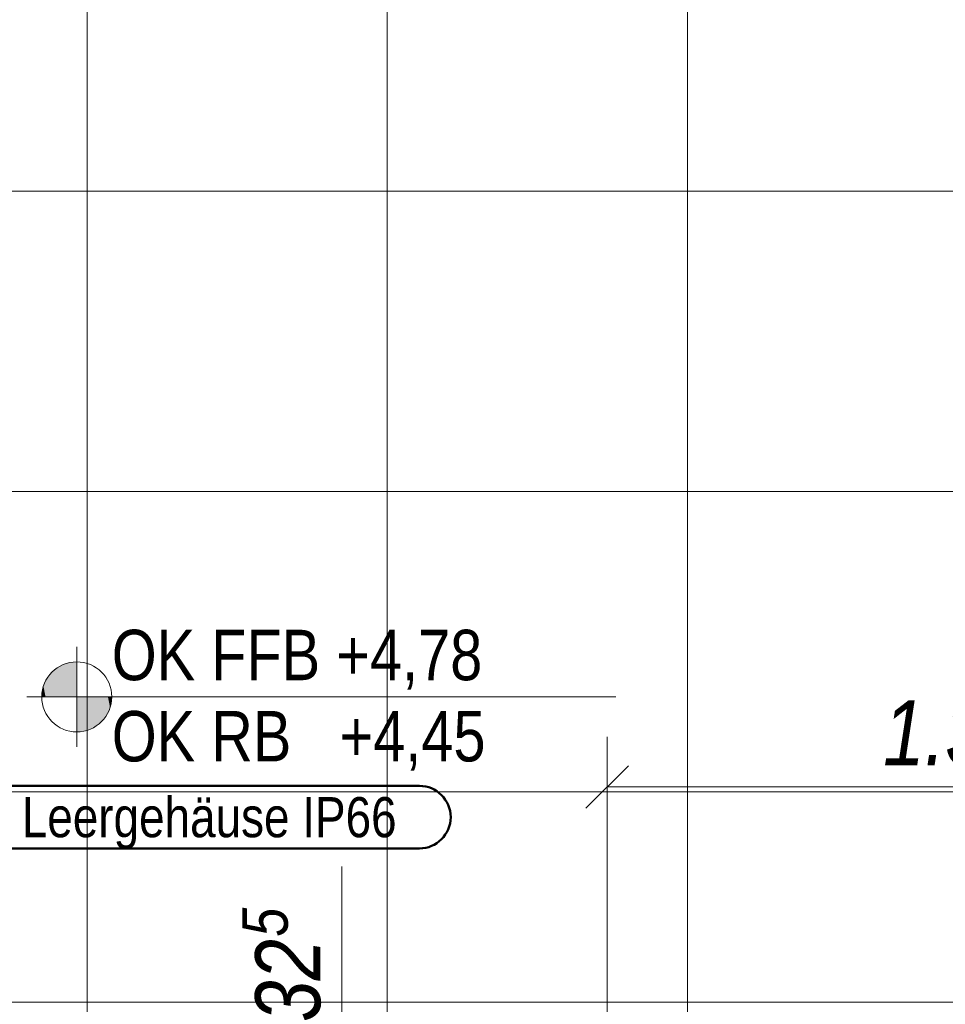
# Model space of a CAD drawing. Extents: x -620 to 300, y 62 to 1112.
# Tile 51 of 235: x -429 to -392, y 219 to 259. Entities that reach past the tile are written whole.
import ezdxf
from ezdxf.lldxf.tags import DXFTag

# ---------------------------------------------------------------- set-up
doc = ezdxf.new("R2010")
doc.units = 0
doc.layers.get('0').update_dxf_attribs({"lineweight": 13})
doc.layers.add('00_E_ST_Handlaufleuchte_Bem', color=7, linetype='Continuous', lineweight=5, true_color=0x7d7d00)
doc.layers.add('60- 61 allgemeine Ausstattung- 4 Terrassen', color=9, linetype='Continuous', lineweight=9, true_color=0x808080)
for name, color, linetype, lineweight in [('70 -71 Achsen- 1 Gebäudeachsen', 7, 'STRICHPUNKT2-A06CPVE5L0', 18), ('70 -72 Beschriftung- 5 Höhenkoten-A06CPVE2L0', 7, 'Continuous', 15), ('ConnectionPoints', 7, 'Continuous', 50)]:
    doc.layers.add(name, color=color, linetype=linetype, lineweight=lineweight)
doc.styles.get("Standard").update_dxf_attribs({"font": 'ARIALN.TTF'})
tags = doc.linetypes.add('STRICHPUNKT2-A06CPVE5L0', pattern=[12.7, 6.35, -3.175, 0, -3.175]).pattern_tags.tags
tags[10:11] = [DXFTag(74, 4), DXFTag(75, 0), DXFTag(340, '0'), DXFTag(46, 0.0), DXFTag(50, 0.0), DXFTag(44, 0.0), DXFTag(45, 0.0)]
tags[8:9] = [DXFTag(74, 4), DXFTag(75, 0), DXFTag(340, '0'), DXFTag(46, 0.0), DXFTag(50, 0.0), DXFTag(44, 0.0), DXFTag(45, 0.0)]
tags[6:7] = [DXFTag(74, 4), DXFTag(75, 0), DXFTag(340, '0'), DXFTag(46, 0.0), DXFTag(50, 0.0), DXFTag(44, 0.0), DXFTag(45, 0.0)]
tags[4:5] = [DXFTag(74, 4), DXFTag(75, 0), DXFTag(340, '0'), DXFTag(46, 0.0), DXFTag(50, 0.0), DXFTag(44, 0.0), DXFTag(45, 0.0)]

# ---------------------------------------------------------------- blocks, each defined once
blk = doc.blocks.new('Referenz-A06CPVE6L0')
at = {"layer": '60- 61 allgemeine Ausstattung- 4 Terrassen', "color": 0}
for p, q in [((-426.166, 263.853), (-426.166, 211.653)), ((-414.166, 263.853), (-414.166, 211.653)), ((-402.166, 263.853), (-402.166, 214.053)), ((-138.159, 251.853), (-443.639, 251.853)), ((-138.159, 239.853), (-443.639, 239.853)), ((-138.159, 227.853), (-443.639, 227.853))]:
    blk.add_line(p, q, dxfattribs=at)
at = {"layer": '70 -71 Achsen- 1 Gebäudeachsen', "color": 0, "linetype": 'STRICHPUNKT2-A06CPVE5L0', "ltscale": 0.18}
blk.add_line((-538.631, 219.453), (76.595, 219.453), dxfattribs=at)
at = {"layer": '70 -72 Beschriftung- 5 Höhenkoten-A06CPVE2L0', "color": 0, "linetype": 'Continuous', "ltscale": 0.15}
for p, q in [((-426.579, 229.653), (-426.579, 233.653)), ((-426.579, 231.653), (-426.579, 233.053)), ((-426.579, 233.053), (-426.579, 231.653)), ((-428.579, 231.653), (-405.025, 231.653)), ((-427.979, 231.653), (-426.579, 231.653)), ((-426.579, 231.653), (-427.979, 231.653)), ((-425.179, 231.653), (-426.579, 231.653)), ((-426.579, 231.653), (-426.579, 230.253)), ((-426.579, 231.653), (-425.179, 231.653)), ((-426.579, 230.253), (-426.579, 231.653))]:
    blk.add_line(p, q, dxfattribs=at)
for major_axis in [(0, 1.4), (1.4, 0), (-1.4, 0), (0, -1.4)]:
    blk.add_ellipse((-426.579, 231.653), major_axis=major_axis, ratio=1, start_param=0, end_param=1.570796, dxfattribs=at)
at = {"layer": '70 -72 Beschriftung- 5 Höhenkoten-A06CPVE2L0', "color": 0, "lineweight": 0}
for points in [[(-427.214, 231.653), (-427.401, 232.786), (-427.214, 232.901)], [(-427.011, 231.653), (-427.214, 232.901), (-427.011, 232.985)], [(-427.214, 231.653), (-427.214, 232.901), (-427.011, 231.653)], [(-426.798, 231.653), (-427.011, 232.985), (-426.798, 233.036)], [(-427.011, 231.653), (-427.011, 232.985), (-426.798, 231.653)], [(-426.579, 231.653), (-426.798, 233.036), (-426.579, 233.053)], [(-426.798, 231.653), (-426.798, 233.036), (-426.579, 231.653)], [(-427.568, 231.653), (-427.711, 232.476), (-427.568, 232.643)], [(-427.401, 231.653), (-427.568, 232.643), (-427.401, 232.786)], [(-427.568, 231.653), (-427.568, 232.643), (-427.401, 231.653)], [(-427.401, 231.653), (-427.401, 232.786), (-427.214, 231.653)], [(-427.826, 231.653), (-427.91, 232.086), (-427.826, 232.289)], [(-427.711, 231.653), (-427.826, 232.289), (-427.711, 232.476)], [(-427.826, 231.653), (-427.826, 232.289), (-427.711, 231.653)], [(-427.711, 231.653), (-427.711, 232.476), (-427.568, 231.653)], [(-427.961, 231.653), (-427.979, 231.653), (-427.961, 231.872)], [(-427.91, 231.653), (-427.961, 231.872), (-427.91, 232.086)], [(-427.961, 231.653), (-427.961, 231.872), (-427.91, 231.653)], [(-427.91, 231.653), (-427.91, 232.086), (-427.826, 231.653)], [(-426.579, 230.253), (-426.579, 231.653), (-426.36, 230.271)], [(-426.36, 230.271), (-426.579, 231.653), (-426.36, 231.653)], [(-426.36, 230.271), (-426.36, 231.653), (-426.146, 230.322)], [(-426.146, 230.322), (-426.36, 231.653), (-426.146, 231.653)], [(-426.146, 230.322), (-426.146, 231.653), (-425.943, 230.406)], [(-425.943, 230.406), (-426.146, 231.653), (-425.943, 231.653)], [(-425.943, 230.406), (-425.943, 231.653), (-425.756, 230.521)], [(-425.756, 230.521), (-425.943, 231.653), (-425.756, 231.653)], [(-425.756, 230.521), (-425.756, 231.653), (-425.589, 230.663)], [(-425.589, 230.663), (-425.756, 231.653), (-425.589, 231.653)], [(-425.589, 230.663), (-425.589, 231.653), (-425.446, 230.831)], [(-425.446, 230.831), (-425.589, 231.653), (-425.446, 231.653)], [(-425.446, 230.831), (-425.446, 231.653), (-425.331, 231.018)], [(-425.331, 231.018), (-425.446, 231.653), (-425.331, 231.653)], [(-425.331, 231.018), (-425.331, 231.653), (-425.247, 231.221)], [(-425.247, 231.221), (-425.331, 231.653), (-425.247, 231.653)], [(-425.247, 231.221), (-425.247, 231.653), (-425.196, 231.434)], [(-425.196, 231.434), (-425.247, 231.653), (-425.196, 231.653)], [(-425.196, 231.434), (-425.196, 231.653), (-425.179, 231.653)]]:
    blk.add_solid(points, dxfattribs=at)
at = {"layer": '70 -72 Beschriftung- 5 Höhenkoten-A06CPVE2L0', "color": 0, "linetype": 'Continuous', "ltscale": 0.15, "char_height": 2.01377, "attachment_point": 1}
for s, insert in [('{\\fArial Narrow;OK FFB +4,78}', (-425.179, 234.333)), ('{\\fArial Narrow;OK RB   +4,45}', (-425.179, 231.088))]:
    blk.add_mtext(s, dxfattribs=dict(at, insert=insert))
blk = doc.blocks.new('Maß-A06CPVEYL0')
at = {"color": 0, "linetype": 'ByBlock', "lineweight": -2, "ltscale": 0.13}
for p, q in [((-415.979, 205.259), (-415.979, 224.873)), ((-415.13, 214.305), (-416.827, 216.002)), ((-417.979, 215.153), (-405.979, 215.153)), ((-415.13, 207.805), (-416.827, 209.502)), ((-417.979, 208.653), (-405.979, 208.653))]:
    blk.add_line(p, q, dxfattribs=at)
at = {"color": 0, "linetype": 'ByBlock', "lineweight": -2, "ltscale": 0.13, "attachment_point": 1, "rotation": 90}
for s, insert, char_height in [('{\\fArial Narrow|b0|i1;5}', (-419.965, 222.068), 1.82), ('{\\fArial Narrow|b0|i1;32}', (-419.445, 218.667), 2.6)]:
    blk.add_mtext(s, dxfattribs=dict(at, insert=insert, char_height=char_height))
blk = doc.blocks.new('Maß-A06CPVGCL0')
at = {"color": 0, "linetype": 'ByBlock', "lineweight": -2, "ltscale": 0.13}
for p, q in [((-405.377, 230.053), (-405.377, 218.053)), ((-377.979, 230.053), (-377.979, 218.053)), ((-404.528, 228.902), (-406.225, 227.205)), ((-377.13, 228.902), (-378.827, 227.205)), ((-405.377, 228.053), (-377.979, 228.053))]:
    blk.add_line(p, q, dxfattribs=at)
at = {"color": 0, "linetype": 'ByBlock', "lineweight": -2, "ltscale": 0.13, "insert": (-394.348, 231.52), "char_height": 2.6, "attachment_point": 1}
blk.add_mtext('{\\fArial Narrow|b0|i1;1.37}', dxfattribs=at)
blk = doc.blocks.new('Bauteilbeschriftung-A06CPVKKL0')
at = {"color": 0, "lineweight": -2}
for p, q in [((-429.634, 228.097), (-412.883, 228.097)), ((-412.883, 225.597), (-429.634, 225.597))]:
    blk.add_line(p, q, dxfattribs=at)
at = {"color": 0, "linetype": 'ByBlock', "lineweight": -2, "ltscale": 0.5}
blk.add_line((-430.518, 225.963), (-431.598, 223.28), dxfattribs=at)
at = {"color": 0, "lineweight": -2}
for centre, major_axis in [((-429.634, 226.847), (0, 1.25)), ((-412.883, 226.847), (1.25, 0)), ((-429.634, 226.847), (-1.25, 0)), ((-412.883, 226.847), (0, -1.25))]:
    blk.add_ellipse(centre, major_axis=major_axis, ratio=1, start_param=0, end_param=1.570796, dxfattribs=at)
at = {"color": 0, "linetype": 'ByBlock', "lineweight": -2, "ltscale": 0.5, "insert": (-428.774, 227.647), "char_height": 1.6, "attachment_point": 1}
blk.add_mtext('{\\fArial Narrow;Leergehäuse IP66}', dxfattribs=at)

msp = doc.modelspace()

# ---------------------------------------------------------------- block references
at = {"color": 8, "lineweight": 13, "ltscale": 0.13, "true_color": 0x808080}
msp.add_blockref('Referenz-A06CPVE6L0', (0, 0), dxfattribs=at)
at = {"layer": '00_E_ST_Handlaufleuchte_Bem', "ltscale": 0.13}
for name in ['Maß-A06CPVGCL0', 'Maß-A06CPVEYL0']:
    msp.add_blockref(name, (0, 0), dxfattribs=at)
at = {"layer": 'ConnectionPoints', "ltscale": 0.5}
msp.add_blockref('Bauteilbeschriftung-A06CPVKKL0', (0, 0), dxfattribs=at)

doc.saveas('drawing.dxf')
